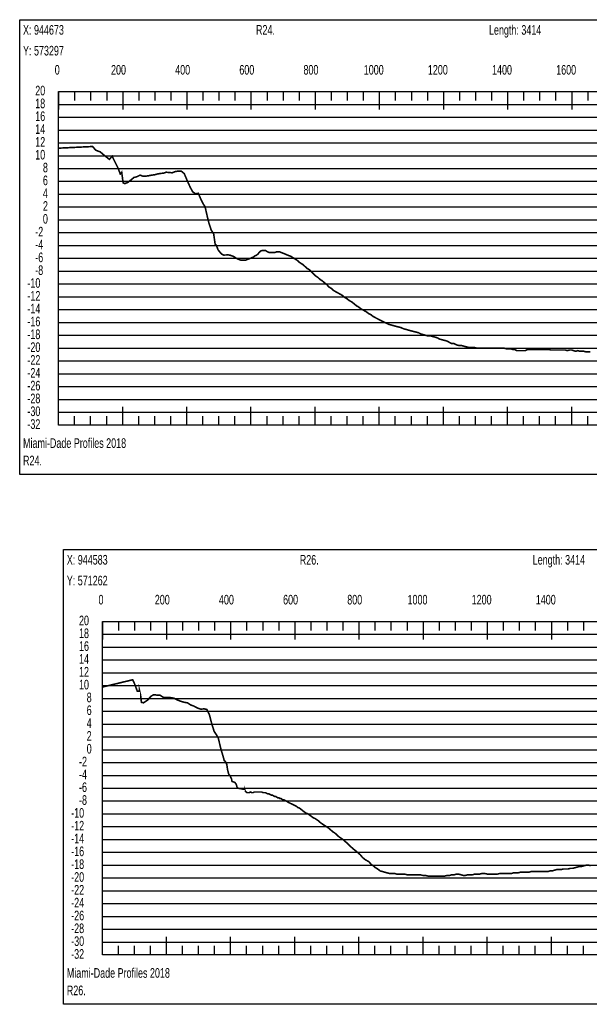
# Model space of a CAD drawing. Header units: inches. Extents: x 471865 to 538526, y 1054316 to 1102451.
# Tile 10 of 131: x 476429 to 478206, y 1063703 to 1066773. Entities that reach past the tile are written whole.
import ezdxf

# ---------------------------------------------------------------- set-up
doc = ezdxf.new("R2010")
doc.units = ezdxf.units.IN
doc.header["$MEASUREMENT"] = 0
for name, color, linetype in [('LABELS', 7, 'Continuous'), ('X_Gr1', 7, 'Continuous'), ('XSECTION', 7, 'Continuous')]:
    doc.layers.add(name, color=color, linetype=linetype)
doc.styles.get("Standard").update_dxf_attribs({"font": 'arial.ttf'})

msp = doc.modelspace()

# ---------------------------------------------------------------- linework, layer by layer
at = {"layer": 'X_Gr1', "color": 6, "linetype": 'Continuous', "lineweight": 18, "true_color": 0xff00ff, "transparency": 33554687, "const_width": 5}
for points in [[(476550.6, 1066372.8), (476550.6, 1066372.8), (476656.8, 1066378), (476666.6, 1066366.3), (476680.5, 1066361.2), (476693.5, 1066350.1), (476708.9, 1066337.8), (476717.6, 1066347.7), (476735.9, 1066311), (476743, 1066292.1), (476743.1, 1066292.1), (476744.5, 1066293.5), (476747.5, 1066297.5), (476751.9, 1066264.7), (476757.1, 1066262.3), (476767, 1066266.3), (476776, 1066273.5), (476785.6, 1066281.4), (476795, 1066283.8), (476804.7, 1066288.7), (476813.9, 1066285.3), (476823.2, 1066285.7), (476832.6, 1066287), (476840.7, 1066288.7), (476850.4, 1066289.9), (476859.4, 1066292.4), (476869, 1066294), (476877.8, 1066294.9), (476886.2, 1066297.8), (476895.8, 1066296.9), (476905, 1066296.1), (476914.9, 1066300), (476924.2, 1066301.2), (476933.4, 1066301), (476942.5, 1066293.4), (476950.6, 1066274.3), (476960.5, 1066252.1), (476968.8, 1066236.6), (476978.1, 1066230.5), (476986.2, 1066232.3), (476993.7, 1066215), (477001, 1066200), (477007.2, 1066190.5), (477014.6, 1066158.9), (477018.9, 1066140.8), (477026.3, 1066118), (477034.3, 1066105.3), (477038.9, 1066073.3), (477042.4, 1066070.5), (477047.9, 1066055.8), (477053.8, 1066048.5), (477058.4, 1066043.1), (477065.5, 1066039.5), (477072.6, 1066039.7), (477078.9, 1066040), (477085.2, 1066039.2), (477091.5, 1066036.8), (477097.7, 1066034.4), (477103.9, 1066030), (477108.9, 1066027.4), (477114.2, 1066025.4), (477119.3, 1066023.4), (477124.1, 1066023.4), (477128.5, 1066023.4), (477133.2, 1066023.4), (477138.4, 1066025.4), (477143.7, 1066027.4), (477148.7, 1066029.4), (477153.1, 1066031.4), (477158.1, 1066033.4), (477163.5, 1066037.4), (477168.5, 1066039.4), (477172.8, 1066043.4), (477176.1, 1066047.4), (477179.7, 1066051.4), (477184.4, 1066053.4), (477190.1, 1066053.4), (477196.2, 1066053.4), (477202.2, 1066049.4), (477208, 1066047.4), (477213.9, 1066047.4), (477219.5, 1066047.4), (477225, 1066047.4), (477229.9, 1066049.4), (477234.8, 1066049.4), (477239.8, 1066049.4), (477245, 1066047.4), (477250.3, 1066045.4), (477255.3, 1066043.4), (477260, 1066041.4), (477264.5, 1066039.4), (477269.4, 1066037.4), (477275.2, 1066035.4), (477281.3, 1066031.4), (477287.7, 1066027.4), (477294.2, 1066023.4), (477300.6, 1066017.4), (477306.9, 1066013.4), (477313.1, 1066009.4), (477319.5, 1066003.4), (477326.3, 1065997.4), (477333.2, 1065993.4), (477340.5, 1065985.4), (477347.2, 1065979.4), (477353.5, 1065973.4), (477359.6, 1065969.4), (477365.9, 1065963.4), (477372.5, 1065959.4), (477379.5, 1065953.4), (477386.9, 1065947.4), (477394.3, 1065939.4), (477401.2, 1065935.4), (477407.8, 1065929.4), (477414.4, 1065925.4), (477421.6, 1065921.4), (477429, 1065917.4), (477435.9, 1065913.4), (477442.7, 1065907.4), (477449.7, 1065903.4), (477457.2, 1065897.4), (477464.8, 1065893.4), (477472.2, 1065887.4), (477479.5, 1065881.4), (477486.5, 1065877.4), (477493.7, 1065871.4), (477501.3, 1065867.4), (477509.1, 1065863.4), (477517, 1065857.4), (477524.6, 1065853.4), (477532.3, 1065847.4), (477540.1, 1065843.4), (477547.8, 1065839.4), (477555.6, 1065835.4), (477563.6, 1065831.4), (477571.9, 1065827.4), (477580.1, 1065823.4), (477587.7, 1065821.4), (477594.8, 1065819.4), (477602, 1065817.4), (477610, 1065815.4), (477618.4, 1065813.4), (477626.7, 1065809.4), (477634.6, 1065807.4), (477641.8, 1065805.4), (477648.9, 1065803.4), (477656.5, 1065801.4), (477664.4, 1065799.4), (477672.7, 1065797.4), (477680.5, 1065793.4), (477687.8, 1065791.4), (477694.7, 1065789.4), (477702, 1065787.4), (477710.1, 1065787.4), (477717.9, 1065785.4), (477725.1, 1065783.4), (477731.7, 1065781.4), (477738.8, 1065777.4), (477746.5, 1065775.4), (477754.1, 1065773.4), (477761.6, 1065771.4), (477769, 1065767.4), (477776.1, 1065763.4), (477783.5, 1065763.4), (477791.3, 1065759.4), (477799.4, 1065757.4), (477806.9, 1065757.4), (477814, 1065755.4), (477821.8, 1065753.4), (477830, 1065751.4), (477838.6, 1065751.4), (477846.8, 1065751.4), (477854.5, 1065749.4), (477862.3, 1065749.4), (477870.4, 1065749.4), (477878.9, 1065749.4), (477887.2, 1065749.4), (477894.7, 1065749.4), (477902.3, 1065749.4), (477909.9, 1065749.4), (477917.6, 1065749.4), (477925, 1065749.4), (477932.1, 1065749.4), (477939.1, 1065749.4), (477945.9, 1065747.4), (477952.8, 1065747.4), (477959.6, 1065747.4), (477966.2, 1065745.4), (477972.6, 1065745.4), (477979.2, 1065741.4), (477986.1, 1065741.4), (477993.1, 1065741.4), (477999.6, 1065741.4), (478006.2, 1065741.4), (478013, 1065745.4), (478019.9, 1065745.4), (478026.6, 1065745.4), (478033.4, 1065745.4), (478040.4, 1065745.4), (478047.2, 1065745.4), (478053.8, 1065745.4), (478060.1, 1065745.4), (478066.3, 1065745.4), (478072.7, 1065745.4), (478079.1, 1065745.4), (478085.5, 1065743.4), (478091.9, 1065743.4), (478097.9, 1065743.4), (478104.4, 1065743.4), (478111.4, 1065743.4), (478118.3, 1065743.4), (478124.5, 1065743.4), (478130.6, 1065743.4), (478137.2, 1065741.4), (478144, 1065743.4), (478150.6, 1065743.4), (478156.8, 1065741.4), (478163.2, 1065739.4), (478169.8, 1065741.4), (478176.4, 1065739.4), (478182.8, 1065739.4), (478189, 1065739.4), (478195.3, 1065737.4), (478202, 1065737.4), (478208.6, 1065737.4)], [(476687.1, 1064692.3), (476687.1, 1064692.3), (476781.6, 1064715.1), (476787.9, 1064701.9), (476795.9, 1064680), (476802.4, 1064680), (476802.5, 1064683.8), (476806.4, 1064666.9), (476808.3, 1064650.8), (476808.9, 1064644.7), (476815.4, 1064643.4), (476828.8, 1064652), (476838.4, 1064663.6), (476847.5, 1064668.7), (476856.8, 1064667.4), (476867, 1064666.9), (476877.3, 1064660.3), (476887.1, 1064660.2), (476897, 1064659.9), (476909.9, 1064657.7), (476920.7, 1064652.4), (476931.5, 1064648), (476942.5, 1064644.9), (476952.7, 1064643.1), (476962.1, 1064636.8), (476971.9, 1064633.3), (476984.5, 1064626.7), (476993.9, 1064623.4), (477003.9, 1064624.4), (477012.7, 1064622.8), (477020.6, 1064607.2), (477028.2, 1064578), (477035.7, 1064554.2), (477042.8, 1064543.6), (477048.6, 1064533.3), (477056.8, 1064499), (477061.5, 1064483.7), (477067.2, 1064463.2), (477070.1, 1064460.9), (477075.1, 1064451.1), (477077.5, 1064434.6), (477081.1, 1064420.9), (477085.9, 1064414.6), (477090.1, 1064405.2), (477091.3, 1064398), (477100.4, 1064394.9), (477104.8, 1064388.7), (477107.9, 1064377.4), (477117.1, 1064375.7), (477123.4, 1064374.5), (477129.8, 1064373.4), (477130.1, 1064375.1), (477132.9, 1064367.1), (477135.7, 1064365.1), (477138.6, 1064363.1), (477141.6, 1064363.1), (477145, 1064363.1), (477148.8, 1064365.1), (477152.9, 1064363.1), (477157, 1064363.1), (477160.7, 1064365.1), (477164.1, 1064365.1), (477167.6, 1064365.1), (477172, 1064365.1), (477176.1, 1064365.1), (477179.8, 1064365.1), (477183.8, 1064365.1), (477188.4, 1064363.1), (477192.4, 1064363.1), (477195.8, 1064363.1), (477199.3, 1064361.1), (477203.3, 1064359.1), (477207.3, 1064359.1), (477211.1, 1064357.1), (477214.5, 1064355.1), (477217.9, 1064355.1), (477221.1, 1064353.1), (477224.4, 1064351.1), (477228.1, 1064351.1), (477231.2, 1064349.1), (477233.9, 1064347.1), (477237.2, 1064347.1), (477240.5, 1064345.1), (477243.8, 1064345.1), (477246.7, 1064343.1), (477249.2, 1064341.1), (477252.3, 1064341.1), (477256.3, 1064339.1), (477260.3, 1064337.1), (477263.6, 1064335.1), (477266.7, 1064333.1), (477270.5, 1064331.1), (477274.7, 1064329.1), (477279, 1064327.1), (477283.4, 1064325.1), (477287.5, 1064323.1), (477291.6, 1064321.1), (477296.2, 1064317.1), (477301.6, 1064315.1), (477306.6, 1064311.1), (477311.6, 1064307.1), (477316.9, 1064303.1), (477322.5, 1064299.1), (477328.1, 1064297.1), (477333.5, 1064293.1), (477338.9, 1064289.1), (477344.1, 1064285.1), (477349.2, 1064283.1), (477355.2, 1064279.1), (477361.5, 1064275.1), (477367.7, 1064269.1), (477373.5, 1064265.1), (477379.4, 1064261.1), (477385.6, 1064257.1), (477391.9, 1064253.1), (477398.8, 1064247.1), (477405.8, 1064241.1), (477412.2, 1064237.1), (477418.7, 1064231.1), (477425.3, 1064225.1), (477431.5, 1064221.1), (477437.5, 1064217.1), (477444.1, 1064211.1), (477451, 1064205.1), (477457.2, 1064199.1), (477463.4, 1064193.1), (477470.2, 1064187.1), (477477.7, 1064181.1), (477485.1, 1064175.1), (477491.7, 1064169.1), (477498.3, 1064161.1), (477505.2, 1064155.1), (477512.2, 1064151.1), (477519, 1064147.1), (477525.5, 1064139.1), (477532.3, 1064135.1), (477538.8, 1064129.1), (477545.6, 1064125.1), (477553.3, 1064119.1), (477560.6, 1064117.1), (477567.6, 1064115.1), (477574.9, 1064113.1), (477582.6, 1064111.1), (477598, 1064111.1), (477605.3, 1064109.1), (477621.3, 1064109.1), (477629.6, 1064109.1), (477637.5, 1064107.1), (477645.5, 1064107.1), (477653.8, 1064107.1), (477662, 1064107.1), (477670.2, 1064107.1), (477678.1, 1064107.1), (477686.1, 1064105.1), (477694, 1064105.1), (477701.8, 1064103.1), (477709.5, 1064103.1), (477717.1, 1064103.1), (477725.1, 1064103.1), (477732.6, 1064103.1), (477740, 1064103.1), (477747.8, 1064103.1), (477755.4, 1064103.1), (477762.7, 1064105.1), (477770, 1064105.1), (477777.6, 1064107.1), (477784.8, 1064107.1), (477791.2, 1064109.1), (477797.8, 1064109.1), (477805.1, 1064107.1), (477812.6, 1064105.1), (477819.8, 1064105.1), (477826.4, 1064107.1), (477833.6, 1064107.1), (477841.2, 1064107.1), (477849, 1064109.1), (477856.7, 1064109.1), (477863.8, 1064109.1), (477871.3, 1064111.1), (477879.4, 1064111.1), (477887.6, 1064109.1), (477895.7, 1064109.1), (477903.3, 1064109.1), (477911.1, 1064109.1), (477918.9, 1064109.1), (477926.9, 1064111.1), (477934.6, 1064111.1), (477941.2, 1064111.1), (477948.1, 1064111.1), (477955.6, 1064111.1), (477962.8, 1064111.1), (477969.2, 1064113.1), (477975.6, 1064113.1), (477983.2, 1064113.1), (477990.9, 1064115.1), (477997.5, 1064115.1), (478004.1, 1064115.1), (478011.3, 1064115.1), (478018.1, 1064115.1), (478024, 1064117.1), (478030.1, 1064117.1), (478036.5, 1064117.1), (478042.9, 1064117.1), (478049.6, 1064117.1), (478056.1, 1064117.1), (478062.7, 1064117.1), (478069.8, 1064117.1), (478076.5, 1064117.1), (478083.1, 1064119.1), (478089.8, 1064119.1), (478096.4, 1064121.1), (478103.3, 1064123.1), (478109.8, 1064123.1), (478116.8, 1064123.1), (478124.4, 1064125.1), (478132.3, 1064125.1), (478139.5, 1064125.1), (478146.1, 1064127.1), (478153.4, 1064127.1), (478161.1, 1064129.1), (478168.4, 1064131.1), (478175.2, 1064133.1), (478182, 1064133.1), (478189, 1064135.1), (478195.8, 1064137.1), (478203.1, 1064137.1), (478210.5, 1064135.1)]]:
    msp.add_lwpolyline(points, dxfattribs=at)
at = {"layer": 'XSECTION', "color": 18, "linetype": 'Continuous', "true_color": 0x000000}
for points in [[(476429.4, 1066773.4), (480071.8, 1066773.4), (480071.8, 1065355.4), (476429.4, 1065355.4), (476429.4, 1066773.4)], [(476550.6, 1066549.4), (479950.6, 1066549.4), (479950.6, 1065509.4), (476550.6, 1065509.4), (476550.6, 1066549.4)], [(476550.6, 1066549.4), (476550.6, 1066493)], [(476550.6, 1066549.4), (476550.6, 1066493)], [(476550.6, 1066549.4), (476550.6, 1066521.4)], [(476550.6, 1066549.4), (476550.6, 1066521.4)], [(476600.6, 1066549.4), (476600.6, 1066521.4)], [(476650.6, 1066549.4), (476650.6, 1066521.4)], [(476700.6, 1066549.4), (476700.6, 1066521.4)], [(476750.6, 1066549.4), (476750.6, 1066493)], [(476750.6, 1066549.4), (476750.6, 1066521.4)], [(476800.6, 1066549.4), (476800.6, 1066521.4)], [(476850.6, 1066549.4), (476850.6, 1066521.4)], [(476900.6, 1066549.4), (476900.6, 1066521.4)], [(476950.6, 1066549.4), (476950.6, 1066493)], [(476950.6, 1066549.4), (476950.6, 1066521.4)], [(477000.6, 1066549.4), (477000.6, 1066521.4)], [(477050.6, 1066549.4), (477050.6, 1066521.4)], [(477100.6, 1066549.4), (477100.6, 1066521.4)], [(477150.6, 1066549.4), (477150.6, 1066493)], [(477150.6, 1066549.4), (477150.6, 1066521.4)], [(477200.6, 1066549.4), (477200.6, 1066521.4)], [(477250.6, 1066549.4), (477250.6, 1066521.4)], [(477300.6, 1066549.4), (477300.6, 1066521.4)], [(477350.6, 1066549.4), (477350.6, 1066493)], [(477350.6, 1066549.4), (477350.6, 1066521.4)], [(477400.6, 1066549.4), (477400.6, 1066521.4)], [(477450.6, 1066549.4), (477450.6, 1066521.4)], [(477500.6, 1066549.4), (477500.6, 1066521.4)], [(477550.6, 1066549.4), (477550.6, 1066493)], [(477550.6, 1066549.4), (477550.6, 1066521.4)], [(477600.6, 1066549.4), (477600.6, 1066521.4)], [(477650.6, 1066549.4), (477650.6, 1066521.4)], [(477700.6, 1066549.4), (477700.6, 1066521.4)], [(477750.6, 1066549.4), (477750.6, 1066493)], [(477750.6, 1066549.4), (477750.6, 1066521.4)], [(477800.6, 1066549.4), (477800.6, 1066521.4)], [(477850.6, 1066549.4), (477850.6, 1066521.4)], [(477900.6, 1066549.4), (477900.6, 1066521.4)], [(477950.6, 1066549.4), (477950.6, 1066493)], [(477950.6, 1066549.4), (477950.6, 1066521.4)], [(478000.6, 1066549.4), (478000.6, 1066521.4)], [(478050.6, 1066549.4), (478050.6, 1066521.4)], [(478100.6, 1066549.4), (478100.6, 1066521.4)], [(478150.6, 1066549.4), (478150.6, 1066493)], [(478150.6, 1066549.4), (478150.6, 1066521.4)], [(478200.6, 1066549.4), (478200.6, 1066521.4)], [(476550.6, 1066309.4), (476578.6, 1066309.4)], [(476550.6, 1066109.4), (476578.6, 1066109.4)], [(476550.6, 1065909.4), (476578.6, 1065909.4)], [(476550.6, 1065709.4), (476578.6, 1065709.4)], [(476550.6, 1065509.4), (476550.6, 1065565.8)], [(476550.6, 1065509.4), (476550.6, 1065565.8)], [(476750.6, 1065509.4), (476750.6, 1065565.8)], [(476950.6, 1065509.4), (476950.6, 1065565.8)], [(477150.6, 1065509.4), (477150.6, 1065565.8)], [(477350.6, 1065509.4), (477350.6, 1065565.8)], [(477550.6, 1065509.4), (477550.6, 1065565.8)], [(477750.6, 1065509.4), (477750.6, 1065565.8)], [(477950.6, 1065509.4), (477950.6, 1065565.8)], [(478150.6, 1065509.4), (478150.6, 1065565.8)], [(476550.6, 1065509.4), (476550.6, 1065537.4)], [(476550.6, 1065509.4), (476550.6, 1065537.4)], [(476600.6, 1065509.4), (476600.6, 1065537.4)], [(476650.6, 1065509.4), (476650.6, 1065537.4)], [(476700.6, 1065509.4), (476700.6, 1065537.4)], [(476750.6, 1065509.4), (476750.6, 1065537.4)], [(476800.6, 1065509.4), (476800.6, 1065537.4)], [(476850.6, 1065509.4), (476850.6, 1065537.4)], [(476900.6, 1065509.4), (476900.6, 1065537.4)], [(476950.6, 1065509.4), (476950.6, 1065537.4)], [(477000.6, 1065509.4), (477000.6, 1065537.4)], [(477050.6, 1065509.4), (477050.6, 1065537.4)], [(477100.6, 1065509.4), (477100.6, 1065537.4)], [(477150.6, 1065509.4), (477150.6, 1065537.4)], [(477200.6, 1065509.4), (477200.6, 1065537.4)], [(477250.6, 1065509.4), (477250.6, 1065537.4)], [(477300.6, 1065509.4), (477300.6, 1065537.4)], [(477350.6, 1065509.4), (477350.6, 1065537.4)], [(477400.6, 1065509.4), (477400.6, 1065537.4)], [(477450.6, 1065509.4), (477450.6, 1065537.4)], [(477500.6, 1065509.4), (477500.6, 1065537.4)], [(477550.6, 1065509.4), (477550.6, 1065537.4)], [(477600.6, 1065509.4), (477600.6, 1065537.4)], [(477650.6, 1065509.4), (477650.6, 1065537.4)], [(477700.6, 1065509.4), (477700.6, 1065537.4)], [(477750.6, 1065509.4), (477750.6, 1065537.4)], [(477800.6, 1065509.4), (477800.6, 1065537.4)], [(477850.6, 1065509.4), (477850.6, 1065537.4)], [(477900.6, 1065509.4), (477900.6, 1065537.4)], [(477950.6, 1065509.4), (477950.6, 1065537.4)], [(478000.6, 1065509.4), (478000.6, 1065537.4)], [(478050.6, 1065509.4), (478050.6, 1065537.4)], [(478100.6, 1065509.4), (478100.6, 1065537.4)], [(478150.6, 1065509.4), (478150.6, 1065537.4)], [(478200.6, 1065509.4), (478200.6, 1065537.4)], [(476565.9, 1065121.1), (480208.3, 1065121.1), (480208.3, 1063703.1), (476565.9, 1063703.1), (476565.9, 1065121.1)], [(476687.1, 1064897.1), (480087.1, 1064897.1), (480087.1, 1063857.1), (476687.1, 1063857.1), (476687.1, 1064897.1)], [(476687.1, 1064897.1), (476687.1, 1064840.7)], [(476687.1, 1064897.1), (476687.1, 1064840.7)], [(476687.1, 1064897.1), (476687.1, 1064869.1)], [(476687.1, 1064897.1), (476687.1, 1064869.1)], [(476737.1, 1064897.1), (476737.1, 1064869.1)], [(476787.1, 1064897.1), (476787.1, 1064869.1)], [(476837.1, 1064897.1), (476837.1, 1064869.1)], [(476887.1, 1064897.1), (476887.1, 1064840.7)], [(476887.1, 1064897.1), (476887.1, 1064869.1)], [(476937.1, 1064897.1), (476937.1, 1064869.1)], [(476987.1, 1064897.1), (476987.1, 1064869.1)], [(477037.1, 1064897.1), (477037.1, 1064869.1)], [(477087.1, 1064897.1), (477087.1, 1064840.7)], [(477087.1, 1064897.1), (477087.1, 1064869.1)], [(477137.1, 1064897.1), (477137.1, 1064869.1)], [(477187.1, 1064897.1), (477187.1, 1064869.1)], [(477237.1, 1064897.1), (477237.1, 1064869.1)], [(477287.1, 1064897.1), (477287.1, 1064840.7)], [(477287.1, 1064897.1), (477287.1, 1064869.1)], [(477337.1, 1064897.1), (477337.1, 1064869.1)], [(477387.1, 1064897.1), (477387.1, 1064869.1)], [(477437.1, 1064897.1), (477437.1, 1064869.1)], [(477487.1, 1064897.1), (477487.1, 1064840.7)], [(477487.1, 1064897.1), (477487.1, 1064869.1)], [(477537.1, 1064897.1), (477537.1, 1064869.1)], [(477587.1, 1064897.1), (477587.1, 1064869.1)], [(477637.1, 1064897.1), (477637.1, 1064869.1)], [(477687.1, 1064897.1), (477687.1, 1064840.7)], [(477687.1, 1064897.1), (477687.1, 1064869.1)], [(477737.1, 1064897.1), (477737.1, 1064869.1)], [(477787.1, 1064897.1), (477787.1, 1064869.1)], [(477837.1, 1064897.1), (477837.1, 1064869.1)], [(477887.1, 1064897.1), (477887.1, 1064840.7)], [(477887.1, 1064897.1), (477887.1, 1064869.1)], [(477937.1, 1064897.1), (477937.1, 1064869.1)], [(477987.1, 1064897.1), (477987.1, 1064869.1)], [(478037.1, 1064897.1), (478037.1, 1064869.1)], [(478087.1, 1064897.1), (478087.1, 1064840.7)], [(478087.1, 1064897.1), (478087.1, 1064869.1)], [(478137.1, 1064897.1), (478137.1, 1064869.1)], [(478187.1, 1064897.1), (478187.1, 1064869.1)], [(476687.1, 1064657.1), (476715.1, 1064657.1)], [(476687.1, 1064457.1), (476715.1, 1064457.1)], [(476687.1, 1064257.1), (476715.1, 1064257.1)], [(476687.1, 1064057.1), (476715.1, 1064057.1)], [(476687.1, 1063857.1), (476687.1, 1063913.5)], [(476687.1, 1063857.1), (476687.1, 1063913.5)], [(476887.1, 1063857.1), (476887.1, 1063913.5)], [(477087.1, 1063857.1), (477087.1, 1063913.5)], [(477287.1, 1063857.1), (477287.1, 1063913.5)], [(477487.1, 1063857.1), (477487.1, 1063913.5)], [(477687.1, 1063857.1), (477687.1, 1063913.5)], [(477887.1, 1063857.1), (477887.1, 1063913.5)], [(478087.1, 1063857.1), (478087.1, 1063913.5)], [(476687.1, 1063857.1), (476687.1, 1063885.1)], [(476687.1, 1063857.1), (476687.1, 1063885.1)], [(476737.1, 1063857.1), (476737.1, 1063885.1)], [(476787.1, 1063857.1), (476787.1, 1063885.1)], [(476837.1, 1063857.1), (476837.1, 1063885.1)], [(476887.1, 1063857.1), (476887.1, 1063885.1)], [(476937.1, 1063857.1), (476937.1, 1063885.1)], [(476987.1, 1063857.1), (476987.1, 1063885.1)], [(477037.1, 1063857.1), (477037.1, 1063885.1)], [(477087.1, 1063857.1), (477087.1, 1063885.1)], [(477137.1, 1063857.1), (477137.1, 1063885.1)], [(477187.1, 1063857.1), (477187.1, 1063885.1)], [(477237.1, 1063857.1), (477237.1, 1063885.1)], [(477287.1, 1063857.1), (477287.1, 1063885.1)], [(477337.1, 1063857.1), (477337.1, 1063885.1)], [(477387.1, 1063857.1), (477387.1, 1063885.1)], [(477437.1, 1063857.1), (477437.1, 1063885.1)], [(477487.1, 1063857.1), (477487.1, 1063885.1)], [(477537.1, 1063857.1), (477537.1, 1063885.1)], [(477587.1, 1063857.1), (477587.1, 1063885.1)], [(477637.1, 1063857.1), (477637.1, 1063885.1)], [(477687.1, 1063857.1), (477687.1, 1063885.1)], [(477737.1, 1063857.1), (477737.1, 1063885.1)], [(477787.1, 1063857.1), (477787.1, 1063885.1)], [(477837.1, 1063857.1), (477837.1, 1063885.1)], [(477887.1, 1063857.1), (477887.1, 1063885.1)], [(477937.1, 1063857.1), (477937.1, 1063885.1)], [(477987.1, 1063857.1), (477987.1, 1063885.1)], [(478037.1, 1063857.1), (478037.1, 1063885.1)], [(478087.1, 1063857.1), (478087.1, 1063885.1)], [(478137.1, 1063857.1), (478137.1, 1063885.1)], [(478187.1, 1063857.1), (478187.1, 1063885.1)]]:
    msp.add_lwpolyline(points, dxfattribs=at)
at = {"layer": 'XSECTION', "color": 18, "true_color": 0x000000}
for points in [[(476550.6, 1066509.4), (479950.6, 1066509.4)], [(476550.6, 1066469.4), (479950.6, 1066469.4)], [(476550.6, 1066429.4), (479950.6, 1066429.4)], [(476550.6, 1066389.4), (479950.6, 1066389.4)], [(476550.6, 1066349.4), (479950.6, 1066349.4)], [(476550.6, 1066309.4), (479950.6, 1066309.4)], [(476550.6, 1066269.4), (479950.6, 1066269.4)], [(476550.6, 1066229.4), (479950.6, 1066229.4)], [(476550.6, 1066189.4), (479950.6, 1066189.4)], [(476550.6, 1066149.4), (479950.6, 1066149.4)], [(476550.6, 1066109.4), (479950.6, 1066109.4)], [(476550.6, 1066069.4), (479950.6, 1066069.4)], [(476550.6, 1066029.4), (479950.6, 1066029.4)], [(476550.6, 1065989.4), (479950.6, 1065989.4)], [(476550.6, 1065949.4), (479950.6, 1065949.4)], [(476550.6, 1065909.4), (479950.6, 1065909.4)], [(476550.6, 1065869.4), (479950.6, 1065869.4)], [(476550.6, 1065829.4), (479950.6, 1065829.4)], [(476550.6, 1065789.4), (479950.6, 1065789.4)], [(476550.6, 1065749.4), (479950.6, 1065749.4)], [(476550.6, 1065709.4), (479950.6, 1065709.4)], [(476550.6, 1065669.4), (479950.6, 1065669.4)], [(476550.6, 1065629.4), (479950.6, 1065629.4)], [(476550.6, 1065589.4), (479950.6, 1065589.4)], [(476550.6, 1065549.4), (479950.6, 1065549.4)], [(476687.1, 1064857.1), (480087.1, 1064857.1)], [(476687.1, 1064817.1), (480087.1, 1064817.1)], [(476687.1, 1064777.1), (480087.1, 1064777.1)], [(476687.1, 1064737.1), (480087.1, 1064737.1)], [(476687.1, 1064697.1), (480087.1, 1064697.1)], [(476687.1, 1064657.1), (480087.1, 1064657.1)], [(476687.1, 1064617.1), (480087.1, 1064617.1)], [(476687.1, 1064577.1), (480087.1, 1064577.1)], [(476687.1, 1064537.1), (480087.1, 1064537.1)], [(476687.1, 1064497.1), (480087.1, 1064497.1)], [(476687.1, 1064457.1), (480087.1, 1064457.1)], [(476687.1, 1064417.1), (480087.1, 1064417.1)], [(476687.1, 1064377.1), (480087.1, 1064377.1)], [(476687.1, 1064337.1), (480087.1, 1064337.1)], [(476687.1, 1064297.1), (480087.1, 1064297.1)], [(476687.1, 1064257.1), (480087.1, 1064257.1)], [(476687.1, 1064217.1), (480087.1, 1064217.1)], [(476687.1, 1064177.1), (480087.1, 1064177.1)], [(476687.1, 1064137.1), (480087.1, 1064137.1)], [(476687.1, 1064097.1), (480087.1, 1064097.1)], [(476687.1, 1064057.1), (480087.1, 1064057.1)], [(476687.1, 1064017.1), (480087.1, 1064017.1)], [(476687.1, 1063977.1), (480087.1, 1063977.1)], [(476687.1, 1063937.1), (480087.1, 1063937.1)], [(476687.1, 1063897.1), (480087.1, 1063897.1)]]:
    msp.add_lwpolyline(points, dxfattribs=at)

# ---------------------------------------------------------------- texts
at = {"layer": 'LABELS', "color": 18, "true_color": 0x000000, "width": 0.666667}
for s, p in [('X: 944673', (476439.8, 1066726.6)), ('R24.', (477166.2, 1066726.6)), ('Length: 3414', (477892.6, 1066726.6)), ('Y: 573297', (476439.8, 1066661.8)), ('0', (476538.6, 1066602.2)), ('0', (476538.6, 1066602.2)), ('200', (476714.2, 1066602.2)), ('400', (476914.2, 1066602.2)), ('600', (477114.2, 1066602.2)), ('800', (477314.2, 1066602.2)), ('1000', (477502.2, 1066602.2)), ('1200', (477702.2, 1066602.2)), ('1400', (477902.2, 1066602.2)), ('1600', (478102.2, 1066602.2)), ('20', (476477.8, 1066537.4)), ('18', (476477.8, 1066497.4)), ('16', (476477.8, 1066457.4)), ('14', (476477.8, 1066417.4)), ('12', (476477.8, 1066377.4)), ('10', (476477.8, 1066337.4)), ('8', (476501.8, 1066297.4)), ('6', (476501.8, 1066257.4)), ('4', (476501.8, 1066217.4)), ('2', (476501.8, 1066177.4)), ('0', (476501.8, 1066137.4)), ('-2', (476477.8, 1066097.4)), ('-4', (476477.8, 1066057.4)), ('-6', (476477.8, 1066017.4)), ('-8', (476477.8, 1065977.4)), ('-10', (476453.4, 1065937.4)), ('-12', (476453.4, 1065897.4)), ('-14', (476453.4, 1065857.4)), ('-16', (476453.4, 1065817.4)), ('-18', (476453.4, 1065777.4)), ('-20', (476453.4, 1065737.4)), ('-22', (476453.4, 1065697.4)), ('-24', (476453.4, 1065657.4)), ('-26', (476453.4, 1065617.4)), ('-28', (476453.4, 1065577.4)), ('-30', (476453.4, 1065537.4)), ('-32', (476453.4, 1065497.4)), ('Miami-Dade Profiles 2018', (476439.8, 1065438.2)), ('R24.', (476439.8, 1065383.8)), ('X: 944583', (476576.3, 1065074.3)), ('R26.', (477302.7, 1065074.3)), ('Length: 3414', (478029.1, 1065074.3)), ('Y: 571262', (476576.3, 1065009.5)), ('0', (476675.1, 1064949.9)), ('0', (476675.1, 1064949.9)), ('200', (476850.7, 1064949.9)), ('400', (477050.7, 1064949.9)), ('600', (477250.7, 1064949.9)), ('800', (477450.7, 1064949.9)), ('1000', (477638.7, 1064949.9)), ('1200', (477838.7, 1064949.9)), ('1400', (478038.7, 1064949.9)), ('20', (476614.3, 1064885.1)), ('18', (476614.3, 1064845.1)), ('16', (476614.3, 1064805.1)), ('14', (476614.3, 1064765.1)), ('12', (476614.3, 1064725.1)), ('10', (476614.3, 1064685.1)), ('8', (476638.3, 1064645.1)), ('6', (476638.3, 1064605.1)), ('4', (476638.3, 1064565.1)), ('2', (476638.3, 1064525.1)), ('0', (476638.3, 1064485.1)), ('-2', (476614.3, 1064445.1)), ('-4', (476614.3, 1064405.1)), ('-6', (476614.3, 1064365.1)), ('-8', (476614.3, 1064325.1)), ('-10', (476589.9, 1064285.1)), ('-12', (476589.9, 1064245.1)), ('-14', (476589.9, 1064205.1)), ('-16', (476589.9, 1064165.1)), ('-18', (476589.9, 1064125.1)), ('-20', (476589.9, 1064085.1)), ('-22', (476589.9, 1064045.1)), ('-24', (476589.9, 1064005.1)), ('-26', (476589.9, 1063965.1)), ('-28', (476589.9, 1063925.1)), ('-30', (476589.9, 1063885.1)), ('-32', (476589.9, 1063845.1)), ('Miami-Dade Profiles 2018', (476576.3, 1063785.9)), ('R26.', (476576.3, 1063731.5))]:
    msp.add_text(s, height=30, dxfattribs=at).set_placement(p)

doc.saveas('drawing.dxf')
